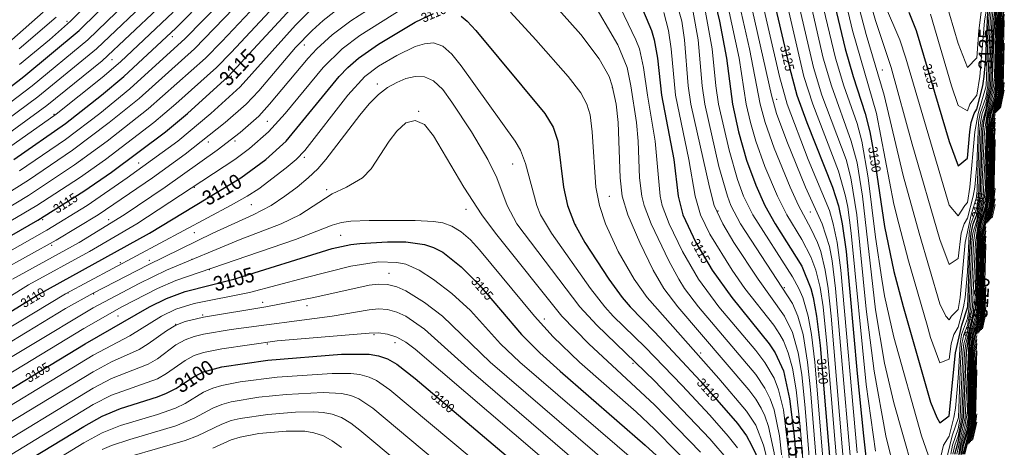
# Model space of a CAD drawing. Header units: metres. Extents: x 295850 to 310263, y 8095845 to 8104014.
# Tile 25 of 77: x 296412 to 296572, y 8096222 to 8096291. Entities that reach past the tile are written whole.
import ezdxf
from ezdxf.enums import TextEntityAlignment as Align

# ---------------------------------------------------------------- set-up
doc = ezdxf.new("R2010")
doc.units = ezdxf.units.M
for name, color, linetype, lineweight in [('C-TOPO-MAJR', 33, 'Continuous', 25), ('C-TOPO-MINR', 253, 'Continuous', 13), ('C-TOPO-PNTS', 8, 'Continuous', 9), ('C-TOPO-TEXT', 33, 'Continuous', 13), ('C-TOPO-TEXT-500', 33, 'Continuous', 13)]:
    doc.layers.add(name, color=color, linetype=linetype, lineweight=lineweight)
doc.styles.add('ARIAL', font='arial.ttf')

# ---------------------------------------------------------------- blocks, each defined once
blk = doc.blocks.new('PUNTOS_TOPOGRAFICOS')
at = {"layer": 'C-TOPO-PNTS'}
for p in [(296419.228, 8096290.9, 3126.244), (296436.42, 8096288.444, 3119.734), (296457.911, 8096287.074, 3112.592), (296426.596, 8096284.665, 3121.58), (296552.141, 8096282.983, 3132.562), (296446.009, 8096281.973, 3114.875), (296469.814, 8096280.698, 3108.068), (296508.144, 8096280.113, 3111.634), (296534.925, 8096278.2, 3123.326), (296417.149, 8096275.786, 3121.106), (296431.13, 8096275.597, 3117.006), (296476.58, 8096276.288, 3106.778), (296451.913, 8096274.652, 3111.454), (296442.277, 8096271.251, 3112.706), (296446.623, 8096271.44, 3111.82), (296421.684, 8096268.417, 3117.028), (296457.911, 8096268.795, 3108.836), (296430.941, 8096267.851, 3114.366), (296491.884, 8096267.679, 3108.604), (296440.01, 8096263.883, 3110.878), (296461.548, 8096263.505, 3107.132), (296507.648, 8096262.419, 3111.366), (296449.268, 8096261.049, 3108.556), (296484.267, 8096260.293, 3106.638), (296525.36, 8096260.028, 3117.192), (296540.38, 8096259.868, 3122.534), (296415.26, 8096258.593, 3114.854), (296426.029, 8096258.593, 3112.302), (296502.121, 8096257.743, 3110.154), (296440.01, 8096256.515, 3108.554), (296463.863, 8096256.042, 3105.464), (296416.771, 8096254.436, 3112.87), (296427.918, 8096251.602, 3109.17), (296432.642, 8096251.98, 3108.282), (296439.632, 8096252.169, 3107.016), (296442.466, 8096250.469, 3106.026), (296471.751, 8096249.902, 3103.25), (296419.416, 8096246.69, 3108.916), (296423.573, 8096246.501, 3107.904), (296517.425, 8096246.265, 3112.054), (296536.129, 8096247.54, 3118.041), (296451.157, 8096245.179, 3103.328), (296458.336, 8096244.612, 3102.726), (296427.541, 8096242.912, 3105.446), (296441.333, 8096243.1, 3103.042), (296485.118, 8096243.715, 3103.954), (296436.987, 8096241.589, 3102.758), (296497.02, 8096242.439, 3106.25), (296469.294, 8096239.889, 3100.946), (296451.913, 8096238.377, 3100.86), (296472.695, 8096238.566, 3100.554), (296522.526, 8096236.913, 3111.178), (296511.474, 8096235.213, 3107.79)]:
    blk.add_point(p, dxfattribs=at)
blk = doc.blocks.new('CURVAS_NIVEL')
at = {"layer": 'C-TOPO-MAJR'}
for points, elevation in [([(296408.49, 8096216.71), (296421.99, 8096224.94), (296424.99, 8096226.6), (296427.99, 8096227.87), (296433.99, 8096229.74), (296435.49, 8096230.34), (296436.99, 8096231.12), (296439.99, 8096233.1), (296441.49, 8096233.83), (296444.49, 8096234.64), (296451.99, 8096235.76), (296463.99, 8096236.69), (296468.49, 8096236.7), (296469.99, 8096236.46), (296471.49, 8096235.95), (296472.99, 8096235.1), (296475.99, 8096232.74), (296517.99, 8096197.23)], 3100), ([(296400.99, 8096225.51), (296422.19, 8096238.42), (296432.72, 8096244.42), (296435.49, 8096245.79), (296438.49, 8096246.94), (296446.42, 8096248.92), (296462.49, 8096253.91), (296465.49, 8096254.56), (296466.99, 8096254.76), (296471.49, 8096255.02), (296474.49, 8096255), (296477.49, 8096254.6), (296478.99, 8096254.09), (296480.49, 8096253.31), (296483.49, 8096250.96), (296486.49, 8096247.93), (296493.34, 8096239.92), (296496.31, 8096236.92), (296499.6, 8096233.92), (296513.49, 8096221.9), (296516.49, 8096219.11)], 3105), ([(296399.49, 8096237.15), (296414.49, 8096246.39), (296432.72, 8096256.42), (296447.58, 8096265.42), (296451.64, 8096268.42), (296454.99, 8096271.42), (296463.58, 8096281.92), (296465.03, 8096283.42), (296466.74, 8096284.92), (296469.99, 8096287.18), (296475.99, 8096290.77), (296478.99, 8096292.2)], 3110), ([(296483.49, 8096291.75), (296484.48, 8096290.92), (296485.86, 8096289.42), (296497.14, 8096275.92), (296498.49, 8096273.71), (296499.25, 8096271.42), (296500.18, 8096263.92), (296500.82, 8096260.92), (296501.96, 8096257.92), (296503.65, 8096254.92), (296507.53, 8096248.92), (296509.71, 8096245.92), (296511, 8096244.42), (296514.99, 8096240.35), (296522.49, 8096232.29), (296528.49, 8096225.41), (296529.99, 8096223.4), (296530.81, 8096221.92), (296531.49, 8096220.45), (296531.95, 8096218.92), (296532.84, 8096214.42), (296533.62, 8096206.92), (296541.12, 8096113.92), (296543.49, 8096086.91)], 3110), ([(296406.99, 8096254.25), (296414.49, 8096258.52), (296421.99, 8096263.24), (296426.49, 8096266.36), (296435.33, 8096272.92), (296438.91, 8096275.92), (296445.54, 8096281.92), (296456.49, 8096293.78)], 3115), ([(296512.61, 8096293.92), (296514.49, 8096289.42), (296514.96, 8096287.92), (296515.48, 8096284.92), (296516.13, 8096278.92), (296518.13, 8096268.42), (296518.82, 8096262.42), (296519.62, 8096259.42), (296521.71, 8096254.92), (296524.39, 8096250.42), (296527.57, 8096245.92), (296533.67, 8096238.42), (296534.66, 8096236.92), (296535.99, 8096233.98), (296537.01, 8096229.42), (296537.73, 8096223.42), (296543.49, 8096152.52), (296544.99, 8096135.81), (296545.92, 8096127.42), (296546.49, 8096122.57), (296547.99, 8096113.62), (296549.49, 8096107.12)], 3115), ([(296410.61, 8096268.42), (296418.99, 8096274.3), (296424.9, 8096278.92), (296428.5, 8096281.92), (296436.99, 8096289.8), (296461.82, 8096314.92)], 3120), ([(296523.99, 8096297.57), (296525.58, 8096290.92), (296526.73, 8096284.92), (296527.7, 8096277.42), (296528.7, 8096272.92), (296529.99, 8096268.29), (296531.49, 8096264.23), (296532.99, 8096260.92), (296534.68, 8096257.92), (296538.99, 8096251.05), (296540.49, 8096247.43), (296540.86, 8096245.92), (296541.41, 8096242.92), (296541.99, 8096238.12), (296545.98, 8096190.42)], 3120), ([(296565.06, 8096220.42), (296565.36, 8096221.92), (296565.99, 8096223.95), (296566.39, 8096226.42), (296566.67, 8096236.92), (296566.84, 8096238.42), (296567.61, 8096241.42), (296568.14, 8096244.42), (296568.42, 8096254.92), (296568.59, 8096256.42), (296569.65, 8096260.92), (296569.86, 8096262.42), (296570.14, 8096272.92), (296570.49, 8096275.13)], 3120), ([(296396.49, 8096269.76), (296412.22, 8096281.92), (296421.24, 8096289.42), (296430.38, 8096298.42)], 3125), ([(296531.03, 8096308.92), (296536.98, 8096283.42), (296538.2, 8096278.92), (296539.82, 8096274.42), (296543.99, 8096263.92), (296544.99, 8096260.87), (296545.59, 8096257.92), (296546.2, 8096253.42), (296547.99, 8096233.59), (296549.06, 8096223.42), (296549.49, 8096219.49)], 3125), ([(296563.93, 8096220.42), (296564.49, 8096222.36), (296565.34, 8096226.42), (296565.82, 8096236.92), (296566.26, 8096239.92), (296567.34, 8096244.42), (296567.49, 8096245.92), (296567.62, 8096253.42), (296567.81, 8096256.42), (296568.08, 8096257.92), (296568.96, 8096260.92), (296569.16, 8096262.42), (296569.36, 8096271.42), (296569.58, 8096274.42), (296569.87, 8096275.92), (296570.49, 8096277.94), (296570.89, 8096280.42), (296571.16, 8096290.92), (296571.32, 8096292.42)], 3125), ([(296542.84, 8096299.92), (296546.08, 8096286.42), (296547.38, 8096281.92), (296549.33, 8096275.92), (296550.07, 8096272.92), (296550.63, 8096269.92), (296552.49, 8096257.51), (296553.99, 8096250.19), (296555.49, 8096244.45), (296559.99, 8096228.91), (296560.99, 8096226.42), (296561.49, 8096225.51), (296562.99, 8096226.67), (296564.03, 8096236.92), (296565.05, 8096241.42), (296566.03, 8096244.42), (296566.36, 8096253.42), (296566.59, 8096256.42), (296566.91, 8096257.92), (296567.49, 8096259.42), (296568.04, 8096262.42), (296568.47, 8096272.92), (296568.67, 8096274.42), (296570.01, 8096280.42), (296570.36, 8096289.42), (296570.6, 8096292.42)], 3130), ([(296556.46, 8096292.42), (296557.65, 8096289.42), (296562.99, 8096271.37), (296564.49, 8096267.36), (296565.99, 8096268.66), (296566.36, 8096272.92), (296566.6, 8096274.42), (296567.1, 8096275.92), (296567.49, 8096276.6), (296568.47, 8096280.42), (296568.73, 8096281.92), (296568.99, 8096284.87), (296569.31, 8096292.42)], 3135), ([(296570.7, 8096276.13), (296571.35, 8096278.92), (296571.56, 8096280.42), (296571.76, 8096289.42), (296571.99, 8096292.1)], 3120), ([(296569.81, 8096258.74), (296570.49, 8096262.01)], 3115), ([(296568.07, 8096240.5), (296568.65, 8096242.92), (296568.86, 8096244.42), (296568.99, 8096247.69)], 3115), ([(296566.31, 8096222.24), (296566.94, 8096224.92), (296567.16, 8096226.42), (296567.49, 8096237.25)], 3115)]:
    blk.add_lwpolyline(points, dxfattribs=dict(at, elevation=elevation))
at = {"layer": 'C-TOPO-MINR'}
for points, elevation in [([(296442.99, 8096221.43), (296445.99, 8096222.74), (296447.49, 8096223.22), (296450.49, 8096223.78), (296454.99, 8096224.17), (296457.99, 8096224.15), (296459.49, 8096223.92), (296461.06, 8096223.42), (296462.49, 8096222.62), (296463.99, 8096221.51)], 3096), ([(296429.49, 8096220.07), (296438.49, 8096222.67), (296440.53, 8096223.42), (296444.49, 8096225.34), (296445.99, 8096225.89), (296447.49, 8096226.26), (296451.99, 8096226.91), (296456.49, 8096227.27), (296459.49, 8096227.34), (296460.99, 8096227.24), (296462.49, 8096226.96), (296463.99, 8096226.41), (296465.49, 8096225.49), (296466.99, 8096224.35), (296493.25, 8096202.42)], 3097), ([(296424.99, 8096221.18), (296426.49, 8096221.82), (296429.49, 8096222.83), (296436.99, 8096225.02), (296439.99, 8096226.27), (296442.99, 8096227.94), (296444.49, 8096228.54), (296445.99, 8096228.95), (296450.49, 8096229.69), (296454.99, 8096230.13), (296460.99, 8096230.48), (296463.99, 8096230.32), (296465.49, 8096229.97), (296466.82, 8096229.42), (296469.07, 8096227.92), (296499.59, 8096202.42)], 3098), ([(296409.1, 8096214.42), (296421.99, 8096222.26), (296424.99, 8096223.89), (296427.99, 8096225.12), (296433.99, 8096226.9), (296436.93, 8096227.92), (296438.49, 8096228.7), (296441.49, 8096230.52), (296442.99, 8096231.19), (296444.49, 8096231.63), (296447.49, 8096232.2), (296453.49, 8096232.96), (296462.49, 8096233.59), (296465.49, 8096233.57), (296466.99, 8096233.38), (296468.49, 8096232.97), (296469.69, 8096232.42), (296471.87, 8096230.92), (296514.93, 8096194.92)], 3099), ([(296406.99, 8096218.47), (296423.49, 8096228.49), (296426.49, 8096230.02), (296433.99, 8096232.72), (296435.49, 8096233.55), (296438.49, 8096235.67), (296439.99, 8096236.47), (296441.49, 8096236.98), (296444.49, 8096237.6), (296453.49, 8096238.87), (296468.49, 8096240.16), (296469.99, 8096240.17), (296471.49, 8096239.98), (296472.99, 8096239.49), (296474.49, 8096238.65), (296475.99, 8096237.52), (296516.49, 8096202.89)], 3101), ([(296405.81, 8096220.42), (296423.49, 8096231.18), (296426.49, 8096232.74), (296432.49, 8096235.1), (296433.99, 8096235.98), (296436.99, 8096238.21), (296438.49, 8096239.05), (296439.99, 8096239.61), (296441.49, 8096239.98), (296445.99, 8096240.72), (296462.47, 8096242.92), (296468.49, 8096243.95), (296469.99, 8096244.08), (296471.49, 8096243.99), (296472.99, 8096243.58), (296474.49, 8096242.88), (296477.49, 8096240.8), (296485.1, 8096233.92), (296517.99, 8096205.68)], 3102), ([(296402.49, 8096221.13), (296423.49, 8096233.86), (296426.49, 8096235.46), (296430.99, 8096237.47), (296432.49, 8096238.37), (296435.49, 8096240.54), (296436.99, 8096241.41), (296438.49, 8096242.01), (296441.49, 8096242.76), (296451.64, 8096244.42), (296459.49, 8096245.95), (296468.49, 8096247.93), (296469.99, 8096248.09), (296471.49, 8096248.05), (296472.99, 8096247.7), (296474.49, 8096247.04), (296477.49, 8096245.14), (296480.45, 8096242.92), (296488.23, 8096235.42), (296516.49, 8096211.09)], 3103), ([(296401.92, 8096223.42), (296423.49, 8096236.54), (296429.49, 8096239.72), (296434.64, 8096242.92), (296436.99, 8096244.04), (296439.99, 8096244.97), (296448.99, 8096246.75), (296457.99, 8096249.17), (296465.49, 8096251.03), (296469.99, 8096251.74), (296472.99, 8096251.67), (296474.49, 8096251.35), (296476.66, 8096250.42), (296478.99, 8096248.86), (296481.99, 8096246.58), (296484.99, 8096243.83), (296489.91, 8096238.42), (296493.07, 8096235.42), (296511.99, 8096219.13)], 3104), ([(296399.49, 8096227.26), (296421.99, 8096240.9), (296428.21, 8096244.42), (296433.99, 8096247.4), (296436.99, 8096248.7), (296456.49, 8096255.39), (296462.49, 8096257.74), (296463.99, 8096258.15), (296465.49, 8096258.36), (296468.49, 8096258.47), (296475.99, 8096258.49), (296478.99, 8096258.34), (296480.49, 8096258.08), (296481.99, 8096257.57), (296483.49, 8096256.66), (296484.99, 8096255.32), (296486.49, 8096253.71), (296495.44, 8096242.92), (296498.49, 8096239.56), (296502.76, 8096235.42), (296511.99, 8096227.3), (296514.99, 8096224.51), (296522.49, 8096216.88)], 3106), ([(296391.99, 8096225.39), (296423.49, 8096244.27), (296430.99, 8096248.21), (296435.49, 8096250.37), (296447.49, 8096255.37), (296454.15, 8096257.92), (296457.17, 8096259.42), (296462.49, 8096262.83), (296464.79, 8096263.92), (296467.42, 8096265.42), (296468.8, 8096266.92), (296471.75, 8096271.42), (296472.99, 8096273.01), (296474.49, 8096274.37), (296475.99, 8096274.76), (296477.49, 8096274.1), (296478.99, 8096272.27), (296483.91, 8096263.92), (296486.86, 8096259.42), (296489.06, 8096256.42), (296499.9, 8096242.92), (296504.3, 8096238.42), (296514.99, 8096228.46), (296522.49, 8096220.73)], 3107), ([(296396.49, 8096230.49), (296418.99, 8096244.13), (296423.49, 8096246.65), (296432.49, 8096251.29), (296442.99, 8096256.4), (296449.58, 8096259.42), (296452.5, 8096260.92), (296454.77, 8096262.42), (296456.76, 8096263.92), (296458.57, 8096265.42), (296460.12, 8096266.92), (296461.42, 8096268.42), (296466.99, 8096275.66), (296468.49, 8096277.47), (296469.99, 8096279.01), (296471.49, 8096280.15), (296472.99, 8096280.98), (296474.49, 8096281.59), (296475.99, 8096281.94), (296477.49, 8096281.9), (296478.99, 8096281.24), (296480.49, 8096279.81), (296481.99, 8096277.78), (296485.16, 8096272.92), (296487.85, 8096268.42), (296489.29, 8096265.42), (296490.97, 8096260.92), (296492.58, 8096257.92), (296502.81, 8096244.42), (296505.58, 8096241.42), (296514.99, 8096232.37), (296523.99, 8096222.93), (296526.99, 8096219.45)], 3108), ([(296400.99, 8096235.7), (296418.99, 8096246.56), (296445.99, 8096260.96), (296448.62, 8096262.42), (296450.49, 8096263.63), (296454.99, 8096267.04), (296456.57, 8096268.42), (296457.99, 8096269.89), (296465.01, 8096278.92), (296467.8, 8096281.92), (296469.99, 8096283.62), (296472.99, 8096285.38), (296475.99, 8096286.81), (296477.49, 8096287.28), (296478.99, 8096287.4), (296480.49, 8096286.89), (296481.99, 8096285.59), (296483.49, 8096283.66), (296492.29, 8096271.42), (296493.16, 8096269.92), (296493.99, 8096267.74), (296495.81, 8096260.92), (296496.43, 8096259.42), (296498.18, 8096256.42), (296504.57, 8096247.42), (296506.89, 8096244.42), (296508.28, 8096242.92), (296513.49, 8096237.87), (296519.49, 8096231.62), (296523.99, 8096226.78), (296526.99, 8096223.34), (296528.49, 8096221.47)], 3109), ([(296400.99, 8096240.51), (296412.99, 8096247.98), (296422.93, 8096253.42), (296430.64, 8096257.92), (296446.58, 8096268.42), (296448.99, 8096270.22), (296452.09, 8096272.92), (296454.79, 8096275.92), (296460.99, 8096283.4), (296464.1, 8096286.42), (296466.99, 8096288.61), (296477.49, 8096295.3)], 3111), ([(296491.52, 8096292.42), (296495.65, 8096287.92), (296500.92, 8096281.92), (296502.99, 8096279.28), (296503.97, 8096277.42), (296504.49, 8096275.71), (296504.85, 8096272.92), (296505.45, 8096263.92), (296506.03, 8096260.92), (296507.01, 8096257.92), (296509.08, 8096253.42), (296511.65, 8096248.92), (296513.78, 8096245.92), (296525.49, 8096232.77), (296529.99, 8096227.44), (296531.49, 8096225.17), (296532.77, 8096221.92), (296533.15, 8096220.42), (296533.67, 8096217.42), (296534.47, 8096209.92), (296541.49, 8096122.92), (296543.49, 8096099.86)], 3111), ([(296410.39, 8096248.92), (296421.21, 8096254.92), (296428.58, 8096259.42), (296435.27, 8096263.92), (296443.73, 8096269.92), (296447.49, 8096272.81), (296450.49, 8096275.5), (296452.26, 8096277.42), (296458.54, 8096284.92), (296459.96, 8096286.42), (296462.49, 8096288.73), (296465.49, 8096290.99), (296472.3, 8096295.42)], 3112), ([(296498.49, 8096293.85), (296502.99, 8096288.8), (296505.99, 8096284.8), (296507.58, 8096281.92), (296508.09, 8096280.42), (296508.74, 8096277.42), (296509.05, 8096274.42), (296509.38, 8096265.42), (296509.74, 8096262.42), (296510.65, 8096259.42), (296512.6, 8096254.92), (296514.78, 8096250.42), (296516.52, 8096247.42), (296518.77, 8096244.42), (296530.34, 8096230.92), (296531.49, 8096229.39), (296532.36, 8096227.92), (296532.99, 8096226.66), (296533.56, 8096224.92), (296534.49, 8096220.64), (296535.18, 8096214.42), (296542.35, 8096125.92), (296543.49, 8096112.81), (296544.78, 8096100.42)], 3112), ([(296408.49, 8096250.28), (296417.49, 8096255.28), (296424.34, 8096259.42), (296433.17, 8096265.42), (296438.49, 8096269.27), (296445.05, 8096274.42), (296448.45, 8096277.42), (296450.49, 8096279.58), (296456.49, 8096286.65), (296459.19, 8096289.42), (296460.99, 8096291.06), (296463.99, 8096293.37)], 3113), ([(296504.49, 8096294.87), (296508.99, 8096287.08), (296510.51, 8096283.42), (296511.15, 8096280.42), (296512.07, 8096274.42), (296512.33, 8096271.42), (296512.57, 8096265.42), (296512.91, 8096262.42), (296513.29, 8096260.92), (296514.45, 8096257.92), (296517.32, 8096251.92), (296518.94, 8096248.92), (296519.9, 8096247.42), (296522.17, 8096244.42), (296531.49, 8096233.4), (296532.99, 8096231.2), (296533.83, 8096229.42), (296534.49, 8096227.64), (296535.34, 8096223.42), (296536.03, 8096217.42), (296542.98, 8096131.92), (296544.99, 8096110.68), (296546.6, 8096098.92)], 3113), ([(296407.13, 8096251.92), (296415.99, 8096256.9), (296422.52, 8096260.92), (296429.08, 8096265.42), (296437.31, 8096271.42), (296442.71, 8096275.92), (296447.49, 8096280.26), (296456.49, 8096290.29), (296459.49, 8096293.28)], 3114), ([(296507.49, 8096297.25), (296511.97, 8096287.92), (296512.52, 8096286.42), (296513.21, 8096283.42), (296513.83, 8096278.92), (296515.11, 8096271.42), (296515.89, 8096262.42), (296516.23, 8096260.92), (296517.36, 8096257.92), (296519.53, 8096253.42), (296522.14, 8096248.92), (296525.48, 8096244.42), (296531.49, 8096237.32), (296532.99, 8096235.36), (296534.49, 8096232.79), (296535.17, 8096230.92), (296535.99, 8096227.66), (296536.88, 8096220.42), (296543.1, 8096143.92), (296544.99, 8096122.97), (296546.49, 8096111.03), (296547.99, 8096102.64)], 3114), ([(296406.99, 8096256.64), (296414.35, 8096260.92), (296421.28, 8096265.42), (296425.52, 8096268.42), (296433.4, 8096274.42), (296436.99, 8096277.47), (296443.63, 8096283.42), (296445.99, 8096285.82), (296457.73, 8096298.42)], 3116), ([(296516.49, 8096292.36), (296517.28, 8096289.42), (296517.73, 8096286.42), (296518.4, 8096278.92), (296520.61, 8096268.42), (296521.64, 8096262.42), (296522.49, 8096259.42), (296523.99, 8096256.28), (296527.64, 8096250.42), (296529.71, 8096247.42), (296534.43, 8096241.42), (296535.39, 8096239.92), (296535.99, 8096238.87), (296536.77, 8096236.92), (296537.49, 8096234.41), (296538.07, 8096230.92), (296538.71, 8096224.92), (296543.83, 8096161.92)], 3116), ([(296405.49, 8096258.07), (296412.99, 8096262.56), (296420.49, 8096267.53), (296425.82, 8096271.42), (296432.49, 8096276.68), (296441.81, 8096284.92), (296444.49, 8096287.63), (296456.49, 8096300.37)], 3117), ([(296518.19, 8096295.42), (296519.43, 8096290.92), (296519.9, 8096287.92), (296520.47, 8096280.42), (296520.92, 8096277.42), (296523.93, 8096263.92), (296524.74, 8096260.92), (296526.1, 8096257.92), (296527.92, 8096254.92), (296531.87, 8096248.92), (296536.16, 8096242.92), (296537.49, 8096240.22), (296538.39, 8096236.92), (296538.99, 8096233.38), (296539.56, 8096227.92), (296544.58, 8096166.42)], 3117), ([(296565.57, 8096220.42), (296566.65, 8096224.92), (296566.85, 8096226.42), (296567.06, 8096235.42), (296567.14, 8096236.92), (296567.49, 8096239.1)], 3117), ([(296405.49, 8096260.4), (296412.99, 8096265.05), (296420.17, 8096269.92), (296426.15, 8096274.42), (296430.99, 8096278.35), (296440.02, 8096286.42), (296454.48, 8096301.42)], 3118), ([(296521.27, 8096292.42), (296522.09, 8096287.92), (296522.74, 8096280.42), (296523.18, 8096277.42), (296525.49, 8096267.3), (296526.86, 8096262.42), (296527.45, 8096260.92), (296529.03, 8096257.92), (296537.49, 8096244.94), (296538.36, 8096242.92), (296539.23, 8096239.92), (296539.94, 8096235.42), (296540.41, 8096230.92), (296544.99, 8096174.91)], 3118), ([(296565.4, 8096220.42), (296566.5, 8096224.92), (296566.7, 8096226.42), (296566.98, 8096236.92), (296567.17, 8096238.42), (296567.49, 8096239.78)], 3118), ([(296411.49, 8096266.56), (296418.99, 8096271.69), (296424.58, 8096275.92), (296429.49, 8096279.93), (296438.49, 8096288.14), (296461.83, 8096311.92)], 3119), ([(296523.29, 8096292.42), (296524.41, 8096286.42), (296525, 8096280.42), (296525.44, 8096277.42), (296527.15, 8096269.92), (296528.49, 8096265.15), (296529.52, 8096262.42), (296530.99, 8096259.42), (296537.49, 8096249.3), (296538.51, 8096247.42), (296539.17, 8096245.92), (296540.04, 8096242.92), (296540.59, 8096239.92), (296541.11, 8096235.42), (296545.6, 8096181.42)], 3119), ([(296565.23, 8096220.42), (296566.03, 8096223.42), (296566.55, 8096226.42), (296566.83, 8096236.92), (296567, 8096238.42), (296568.08, 8096242.92), (296568.28, 8096244.42), (296568.56, 8096254.92), (296568.99, 8096257.44)], 3119), ([(296400.99, 8096264.16), (296417.49, 8096275.78), (296424.99, 8096281.75), (296427.99, 8096284.32), (296436.53, 8096292.42)], 3121), ([(296526.99, 8096293.24), (296528.79, 8096284.92), (296529.95, 8096277.42), (296530.64, 8096274.42), (296531.49, 8096271.42), (296532.99, 8096267.3), (296535.05, 8096262.42), (296536.56, 8096259.42), (296538.99, 8096255.39), (296540.49, 8096252.57), (296541.26, 8096250.42), (296541.99, 8096247.56), (296542.46, 8096244.42), (296543.08, 8096238.42), (296546.49, 8096197.65)], 3121), ([(296564.75, 8096218.92), (296565.17, 8096221.92), (296565.99, 8096224.66), (296566.24, 8096226.42), (296566.52, 8096236.92), (296566.68, 8096238.42), (296566.99, 8096239.92), (296567.49, 8096241.5), (296567.99, 8096244.42), (296568.27, 8096254.92), (296568.44, 8096256.42), (296569.52, 8096260.92), (296569.72, 8096262.42), (296570, 8096272.92), (296570.17, 8096274.42), (296570.49, 8096275.76)], 3121), ([(296397.99, 8096264.12), (296415.99, 8096277.22), (296424.99, 8096284.49), (296433.99, 8096292.94)], 3122), ([(296527.73, 8096298.42), (296530.47, 8096286.42), (296532.2, 8096277.42), (296533.01, 8096274.42), (296534.49, 8096270.28), (296537.1, 8096263.92), (296538.46, 8096260.92), (296540.49, 8096257.16), (296541.53, 8096254.92), (296542.09, 8096253.42), (296542.82, 8096250.42), (296543.31, 8096247.42), (296543.8, 8096242.92), (296546.49, 8096210.67)], 3122), ([(296564.72, 8096220.42), (296564.98, 8096221.92), (296565.84, 8096224.92), (296566.09, 8096226.42), (296566.36, 8096236.92), (296566.81, 8096239.92), (296567.49, 8096242.18), (296567.84, 8096244.42), (296568.12, 8096254.92), (296568.28, 8096256.42), (296569.06, 8096259.42), (296569.58, 8096262.42), (296569.85, 8096272.92), (296570.02, 8096274.42), (296571.09, 8096278.92), (296571.29, 8096280.42), (296571.57, 8096290.92), (296571.99, 8096293.44)], 3122), ([(296399.49, 8096267.54), (296414.49, 8096278.61), (296424.05, 8096286.42), (296433.45, 8096295.42)], 3123), ([(296529.99, 8096297.01), (296534.04, 8096278.92), (296534.89, 8096275.92), (296536.55, 8096271.42), (296539.59, 8096263.92), (296542.33, 8096257.92), (296543.49, 8096254.26), (296543.92, 8096251.92), (296544.5, 8096247.42), (296547.93, 8096208.42)], 3123), ([(296564.36, 8096218.92), (296564.79, 8096221.92), (296565.58, 8096224.92), (296565.99, 8096227.44), (296566.15, 8096235.42), (296566.35, 8096238.42), (296566.62, 8096239.92), (296567.49, 8096242.85), (296567.7, 8096244.42), (296567.91, 8096253.42), (296568.12, 8096256.42), (296568.43, 8096257.92), (296568.99, 8096259.73), (296569.44, 8096262.42), (296569.71, 8096272.92), (296569.87, 8096274.42), (296570.96, 8096278.92), (296571.16, 8096280.42), (296571.43, 8096290.92), (296571.61, 8096292.42)], 3123), ([(296396.49, 8096267.45), (296413.56, 8096280.42), (296422.64, 8096287.92), (296431.91, 8096296.92)], 3124), ([(296529.8, 8096305.92), (296535.37, 8096281.92), (296536.6, 8096277.42), (296540.03, 8096268.42), (296543.49, 8096260.09), (296544.12, 8096257.92), (296544.76, 8096254.92), (296545.35, 8096250.42), (296547.99, 8096220.65)], 3124), ([(296564.26, 8096220.42), (296565.62, 8096226.42), (296566.19, 8096238.42), (296566.44, 8096239.92), (296567.28, 8096242.92), (296567.55, 8096244.42), (296567.76, 8096253.42), (296567.97, 8096256.42), (296568.25, 8096257.92), (296568.99, 8096260.38), (296569.3, 8096262.42), (296569.57, 8096272.92), (296569.73, 8096274.42), (296570.51, 8096277.42), (296571.02, 8096280.42), (296571.29, 8096290.92), (296571.46, 8096292.42)], 3124), ([(296411.49, 8096283.89), (296416.4, 8096287.92), (296419.82, 8096290.92), (296448.15, 8096319.42)], 3126), ([(296531.74, 8096314.92), (296539.33, 8096281.92), (296540.77, 8096277.42), (296544.99, 8096266.54), (296546.14, 8096262.42), (296546.49, 8096260.68), (296547.06, 8096256.42), (296549.49, 8096231.76), (296550.99, 8096220.89)], 3126), ([(296563.6, 8096220.42), (296563.93, 8096221.92), (296564.49, 8096223.36), (296565.07, 8096226.42), (296565.52, 8096236.92), (296565.73, 8096238.42), (296566.8, 8096242.92), (296567.22, 8096245.92), (296567.45, 8096253.42), (296567.65, 8096256.42), (296567.91, 8096257.92), (296569.02, 8096262.42), (296569.28, 8096272.92), (296569.71, 8096275.92), (296570.49, 8096278.57), (296570.76, 8096280.42), (296570.96, 8096289.42), (296571.17, 8096292.42)], 3126), ([(296411.48, 8096286.42), (296417.49, 8096291.59)], 3127), ([(296536.03, 8096304.42), (296540.91, 8096283.42), (296542.28, 8096278.92), (296546.2, 8096268.42), (296546.99, 8096265.42), (296547.94, 8096259.42), (296549.49, 8096244.02), (296550.79, 8096233.92), (296552.69, 8096223.42), (296554.17, 8096217.42)], 3127), ([(296563.26, 8096220.42), (296563.53, 8096221.92), (296564.49, 8096224.54), (296564.79, 8096226.42), (296565.23, 8096236.92), (296565.41, 8096238.42), (296565.99, 8096240.43), (296566.81, 8096244.42), (296567.28, 8096254.92), (296567.73, 8096257.92), (296568.79, 8096262.42), (296568.94, 8096263.92), (296569.08, 8096271.42), (296569.28, 8096274.42), (296569.54, 8096275.92), (296570.4, 8096278.92), (296570.62, 8096280.42), (296570.82, 8096289.42), (296571.03, 8096292.42)], 3127), ([(296410.24, 8096287.92), (296415.35, 8096292.42)], 3128), ([(296537.67, 8096305.92), (296542.49, 8096284.92), (296543.81, 8096280.42), (296547.05, 8096271.42), (296547.99, 8096267.86), (296548.86, 8096262.42), (296550.99, 8096243.94), (296552.49, 8096235.23), (296553.99, 8096228.77), (296558.49, 8096212.95)], 3128), ([(296562.43, 8096218.92), (296563.51, 8096223.42), (296564.52, 8096226.42), (296564.86, 8096235.42), (296565.09, 8096238.42), (296565.42, 8096239.92), (296565.99, 8096241.39), (296566.55, 8096244.42), (296566.99, 8096254.92), (296567.2, 8096256.42), (296568.54, 8096262.42), (296569.13, 8096274.42), (296569.37, 8096275.92), (296570.49, 8096280.42), (296570.75, 8096290.92), (296571.16, 8096293.92)], 3128), ([(296540.91, 8096299.92), (296544.48, 8096284.92), (296545.84, 8096280.42), (296547.99, 8096274.29), (296548.76, 8096271.42), (296549.82, 8096265.42), (296550.99, 8096255.75), (296552.04, 8096248.92), (296552.49, 8096246.21), (296553.99, 8096239.47), (296558.49, 8096223.44), (296559.99, 8096219.24)], 3129), ([(296561.49, 8096219.32), (296562.07, 8096221.92), (296562.99, 8096223.38), (296563.76, 8096226.42), (296564.03, 8096227.92), (296564.49, 8096232.8), (296564.78, 8096238.42), (296565.04, 8096239.92), (296565.99, 8096242.53), (296566.29, 8096244.42), (296566.71, 8096254.92), (296566.89, 8096256.42), (296567.49, 8096258.49), (296568.29, 8096262.42), (296568.74, 8096272.92), (296569.21, 8096275.92), (296570.25, 8096280.42), (296570.39, 8096281.92), (296570.56, 8096289.42), (296570.74, 8096292.42)], 3129), ([(296544.44, 8096301.42), (296547.28, 8096289.42), (296551.15, 8096275.92), (296553.99, 8096261.13), (296554.78, 8096257.92), (296556.38, 8096251.92), (296559.4, 8096241.42), (296559.99, 8096239.43), (296561.49, 8096235.3), (296562.99, 8096235.91), (296563.33, 8096238.42), (296563.77, 8096239.92), (296564.49, 8096241.1), (296565.34, 8096244.42), (296565.6, 8096245.92), (296565.99, 8096250.15), (296566.29, 8096256.42), (296566.56, 8096257.92), (296567.49, 8096260.52), (296567.79, 8096262.42), (296568.2, 8096272.92), (296568.38, 8096274.42), (296568.99, 8096276.56), (296569.77, 8096280.42), (296570.2, 8096290.92), (296570.68, 8096293.92)], 3131), ([(296547.74, 8096295.42), (296549.49, 8096288.77), (296552.41, 8096278.92), (296555.49, 8096265.79), (296558.11, 8096256.42), (296561.49, 8096244.91), (296562.48, 8096242.92), (296562.99, 8096242.31), (296563.41, 8096242.92), (296564.49, 8096243.97), (296564.78, 8096245.92), (296565.62, 8096254.92), (296566.58, 8096259.42), (296567.54, 8096262.42), (296567.93, 8096272.92), (296568.09, 8096274.42), (296568.41, 8096275.92), (296568.99, 8096277.45), (296569.53, 8096280.42), (296569.95, 8096290.92), (296570.14, 8096292.42)], 3132), ([(296549.73, 8096295.42), (296550.99, 8096291.04), (296553.55, 8096283.42), (296556.99, 8096270.92), (296561.49, 8096255.4), (296562.99, 8096251.33), (296564.49, 8096252.32), (296564.97, 8096256.42), (296565.44, 8096257.92), (296565.99, 8096258.84), (296566.91, 8096262.42), (296567.17, 8096263.92), (296567.49, 8096267.5), (296567.8, 8096274.42), (296568.07, 8096275.92), (296568.99, 8096278.52), (296569.29, 8096280.42), (296569.69, 8096290.92), (296569.86, 8096292.42)], 3133), ([(296552.49, 8096293.71), (296554.95, 8096287.92), (296555.96, 8096284.92), (296562.99, 8096261), (296564.49, 8096259.27), (296565.54, 8096260.92), (296565.99, 8096261.4), (296566.39, 8096263.92), (296567.2, 8096272.92), (296567.72, 8096275.92), (296569.05, 8096280.42), (296569.43, 8096290.92), (296569.59, 8096292.42)], 3134), ([(296559.99, 8096292.06), (296563.41, 8096280.42), (296564.49, 8096277.23), (296565.99, 8096276.35), (296566.38, 8096277.42), (296567.5, 8096278.92), (296567.99, 8096281.92), (296568.77, 8096290.92), (296569.25, 8096293.92)], 3136), ([(296561.64, 8096296.92), (296564.49, 8096287.33), (296565.99, 8096283.4), (296567.49, 8096285), (296567.83, 8096289.42), (296568.22, 8096292.42)], 3137), ([(296570.54, 8096275.96), (296571.22, 8096278.92), (296571.43, 8096280.42), (296571.63, 8096289.42), (296571.7, 8096290.92), (296571.99, 8096292.84)], 3121), ([(296570.87, 8096276.3), (296571.48, 8096278.92), (296571.69, 8096280.42), (296571.99, 8096291.05)], 3119), ([(296571.04, 8096276.46), (296571.62, 8096278.92), (296571.83, 8096280.42), (296571.99, 8096287.37)], 3118), ([(296571.2, 8096276.63), (296571.75, 8096278.92), (296571.99, 8096280.96)], 3117), ([(296571.37, 8096276.79), (296571.99, 8096279.73)], 3116), ([(296569.12, 8096258.05), (296569.79, 8096260.92), (296570, 8096262.42), (296570.2, 8096271.42), (296570.49, 8096274.5)], 3119), ([(296569.29, 8096258.22), (296569.93, 8096260.92), (296570.14, 8096262.42), (296570.34, 8096271.42), (296570.49, 8096273.48)], 3118), ([(296569.47, 8096258.39), (296570.06, 8096260.92), (296570.27, 8096262.42), (296570.49, 8096271.65)], 3117), ([(296569.64, 8096258.57), (296570.2, 8096260.92), (296570.49, 8096263.72)], 3116), ([(296569.99, 8096258.91), (296570.49, 8096261.07)], 3114), ([(296567.53, 8096239.96), (296568.22, 8096242.92), (296568.43, 8096244.42), (296568.64, 8096253.42), (296568.71, 8096254.92), (296568.99, 8096256.79)], 3118), ([(296567.71, 8096240.14), (296568.36, 8096242.92), (296568.57, 8096244.42), (296568.78, 8096253.42), (296568.99, 8096255.94)], 3117), ([(296567.89, 8096240.32), (296568.51, 8096242.92), (296568.72, 8096244.42), (296568.99, 8096254.64)], 3116), ([(296568.26, 8096240.68), (296568.99, 8096244.32)], 3114), ([(296568.44, 8096240.86), (296568.99, 8096243.33)], 3113), ([(296566.12, 8096222.05), (296566.8, 8096224.92), (296567, 8096226.42), (296567.22, 8096235.42), (296567.49, 8096238.43)], 3116), ([(296566.5, 8096222.43), (296567.09, 8096224.92), (296567.31, 8096226.42), (296567.49, 8096234.15)], 3114), ([(296566.69, 8096222.62), (296567.24, 8096224.92), (296567.49, 8096226.97)], 3113), ([(296566.88, 8096222.81), (296567.49, 8096225.62)], 3112)]:
    blk.add_lwpolyline(points, dxfattribs=dict(at, elevation=elevation))
at = {"layer": 'C-TOPO-TEXT', "style": 'ARIAL', "width": 0.9}
for s, rotation, p in [('3135', 88.6258, (296569.03, 8096286.42)), ('3115', 46.1782, (296447.01, 8096283.42)), ('3110', 29.9138, (296444.49, 8096263.51)), ('3105', 15.026, (296446.42, 8096248.92)), ('3120', 86.6505, (296568.22, 8096245.92)), ('3100', 32.9828, (296439.99, 8096233.1)), ('3115', -84.5684, (296537.73, 8096223.42))]:
    blk.add_text(s, height=2.4, rotation=rotation, dxfattribs=at).set_placement(p, align=Align.MIDDLE_CENTER)
at = {"layer": 'C-TOPO-TEXT-500', "style": 'ARIAL', "width": 0.9}
for s, rotation, p in [('3110', 23.3322, (296478.99, 8096292.2)), ('3125', -76.9902, (296536.62, 8096284.92)), ('3135', -73.8403, (296559.9, 8096281.92)), ('3130', -81.2177, (296550.86, 8096268.42)), ('3115', 32.5648, (296418.99, 8096261.31)), ('3130', 78.2125, (296567.81, 8096260.92)), ('3115', -61.0119, (296522.49, 8096253.51)), ('3105', -49.0802, (296486.93, 8096247.42)), ('3110', 31.2028, (296413.7, 8096245.92)), ('3125', 76.1928, (296566.63, 8096241.42)), ('3105', 31.4136, (296414.49, 8096233.74)), ('3120', -85.1282, (296542.37, 8096233.92)), ('3110', -47.9118, (296523.73, 8096230.92)), ('3100', -40.1488, (296480.49, 8096228.95))]:
    blk.add_text(s, height=1.5, rotation=rotation, dxfattribs=at).set_placement(p, align=Align.MIDDLE_CENTER)

msp = doc.modelspace()

# ---------------------------------------------------------------- block references
at = {"layer": 'C-TOPO-MAJR'}
msp.add_blockref('CURVAS_NIVEL', (0, 0), dxfattribs=at)
at = {"layer": 'C-TOPO-PNTS'}
msp.add_blockref('PUNTOS_TOPOGRAFICOS', (0, 0), dxfattribs=at)

doc.saveas('drawing.dxf')
